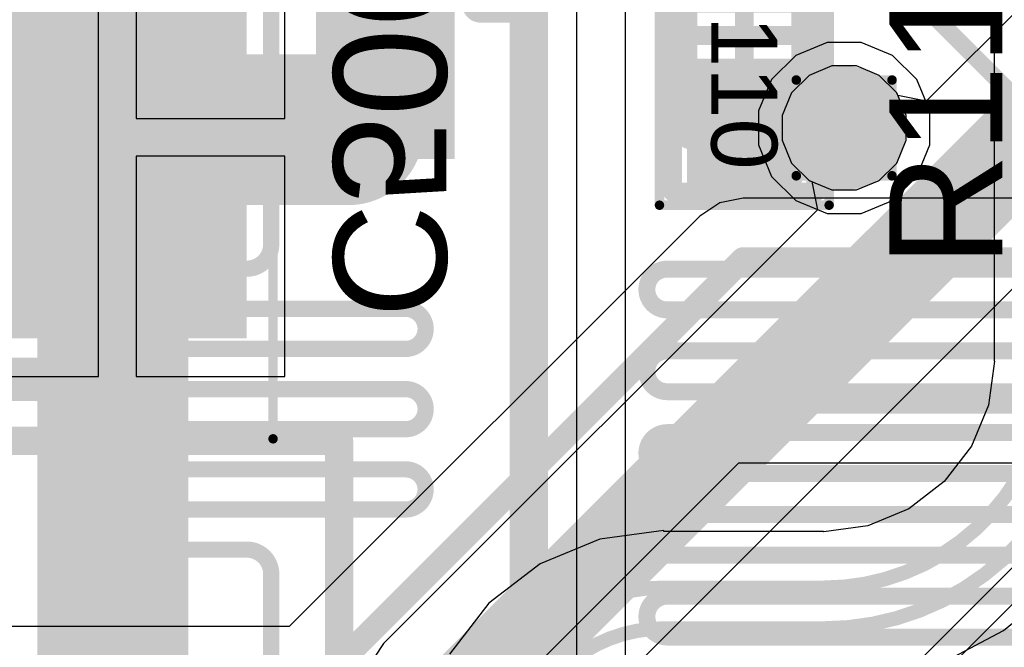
# Model space of a CAD drawing. Header units: inches. Extents: x -6 to 11.2, y -2.2 to 8.3.
# Tile 149 of 256: x 2.577 to 2.783, y 1.069 to 1.2. Entities that reach past the tile are written whole.
import ezdxf

# ---------------------------------------------------------------- set-up
doc = ezdxf.new("R2010")
doc.units = ezdxf.units.IN
doc.header["$MEASUREMENT"] = 0
for name, color, linetype in [('Board Layer Stack Bottom Overlay', 54, 'Continuous'), ('Board Layer Stack Bottom Solder', 6, 'Continuous'), ('Bottom Comp Body -Top13)-Comp Body -Bot14)', 56, 'Continuous'), ('Bottom Courtyard -Top15)-Courtyard -Bot16)', 56, 'Continuous'), ('Bottom Paste', 16, 'Continuous'), ('Drill Drawing', 1, 'Continuous'), ('Layer  6- Inner', 156, 'Continuous'), ('Layer 1- Top', 1, 'Continuous'), ('Layer 2- GND', 16, 'Continuous'), ('Layer 3- Inner', 16, 'Continuous'), ('Layer 4- Inner', 76, 'Continuous'), ('Layer 5- Inner', 90, 'Continuous'), ('Layer 8- Bottom', 5, 'Continuous'), ('Top Comp Body -Top13)-Comp Body -Bot14)', 56, 'Continuous'), ('Top Comp Outline -Top11)-Comp Outline -Bot12)', 56, 'Continuous'), ('Top Courtyard -Top15)-Courtyard -Bot16)', 56, 'Continuous'), ('Top Overlay', 2, 'Continuous'), ('Top Paste', 8, 'Continuous'), ('Top Solder', 216, 'Continuous'), ('Via Holes', 16, 'Continuous')]:
    doc.layers.add(name, color=color, linetype=linetype)
doc.styles.add('Arial', font='txt', dxfattribs={"height": 0.2})

# ---------------------------------------------------------------- blocks, each defined once
blk = doc.blocks.new('DO1813_B_88')
at = {"layer": 'Board Layer Stack Bottom Overlay'}
for points in [[(-0.18504, 0.15748, 0.00591, 0.00591, 0), (0.18504, 0.15748, 0.00591, 0.00591, 0)], [(0.18504, -0.15748, 0.00591, 0.00591, 0), (0.18504, 0.15748, 0.00591, 0.00591, 0)]]:
    blk.add_lwpolyline(points, format="xyseb", dxfattribs=at)
blk.add_lwpolyline([(0.18356, 0.15748, 0.00295, 0.00295, 1), (0.18652, 0.15748, 0.00295, 0.00295, 1)], format="xyseb", close=True, dxfattribs=at)
blk.add_lwpolyline([(0.18356, 0.15748, 0.00295, 0.00295, 1), (0.18652, 0.15748, 0.00295, 0.00295, 1)], format="xyseb", close=True, dxfattribs=at)
blk = doc.blocks.new('L15006_M_____B_135')
at = {"layer": 'Board Layer Stack Bottom Solder'}
for points in [[(-0.08697, -0.04197), (-0.08697, 0.04197), (-0.03303, 0.04197), (-0.03303, -0.04197)], [(0.03303, -0.04197), (0.03303, 0.04197), (0.08697, 0.04197), (0.08697, -0.04197)]]:
    blk.add_hatch(color=6, dxfattribs=at).paths.add_polyline_path(points)
at = {"layer": 'Bottom Paste'}
for points in [[(-0.085, -0.04), (-0.085, 0.04), (-0.035, 0.04), (-0.035, -0.04)], [(0.035, -0.04), (0.035, 0.04), (0.085, 0.04), (0.085, -0.04)]]:
    blk.add_hatch(color=16, dxfattribs=at).paths.add_polyline_path(points)
at = {"layer": 'Layer 8- Bottom'}
for points in [[(-0.085, -0.04), (-0.085, 0.04), (-0.035, 0.04), (-0.035, -0.04)], [(0.035, -0.04), (0.035, 0.04), (0.085, 0.04), (0.085, -0.04)]]:
    blk.add_hatch(color=7, dxfattribs=at).paths.add_polyline_path(points)
at = {"layer": 'Board Layer Stack Bottom Overlay'}
for points in [[(-0.05, 0.05, 0.008, 0.008, 0), (0.05, 0.05, 0.008, 0.008, 0)], [(-0.05, -0.05, 0.008, 0.008, 0), (0.05, -0.05, 0.008, 0.008, 0)]]:
    blk.add_lwpolyline(points, format="xyseb", dxfattribs=at)
for points in [[(-0.052, 0.05, 0.004, 0.004, 1), (-0.048, 0.05, 0.004, 0.004, 1)], [(0.048, 0.05, 0.004, 0.004, 1), (0.052, 0.05, 0.004, 0.004, 1)], [(-0.052, -0.05, 0.004, 0.004, 1), (-0.048, -0.05, 0.004, 0.004, 1)], [(0.048, -0.05, 0.004, 0.004, 1), (0.052, -0.05, 0.004, 0.004, 1)]]:
    blk.add_lwpolyline(points, format="xyseb", close=True, dxfattribs=at)
at = {"layer": 'Bottom Comp Body -Top13)-Comp Body -Bot14)'}
for points in [[(-0.0689, -0.05315, 0.00394, 0.00394, 0), (-0.0689, 0.05315, 0.00394, 0.00394, 0)], [(-0.0689, 0.05315, 0.00394, 0.00394, 0), (0.0689, 0.05315, 0.00394, 0.00394, 0)], [(0.0689, -0.05315, 0.00394, 0.00394, 0), (0.0689, 0.05315, 0.00394, 0.00394, 0)], [(-0.0689, -0.05315, 0.00394, 0.00394, 0), (0.0689, -0.05315, 0.00394, 0.00394, 0)]]:
    blk.add_lwpolyline(points, format="xyseb", dxfattribs=at)
for points in [[(-0.06988, 0.05315, 0.00197, 0.00197, 1), (-0.06791, 0.05315, 0.00197, 0.00197, 1)], [(-0.06988, 0.05315, 0.00197, 0.00197, 1), (-0.06791, 0.05315, 0.00197, 0.00197, 1)], [(0.06791, 0.05315, 0.00197, 0.00197, 1), (0.06988, 0.05315, 0.00197, 0.00197, 1)], [(0.06791, 0.05315, 0.00197, 0.00197, 1), (0.06988, 0.05315, 0.00197, 0.00197, 1)], [(-0.06988, -0.05315, 0.00197, 0.00197, 1), (-0.06791, -0.05315, 0.00197, 0.00197, 1)], [(-0.06988, -0.05315, 0.00197, 0.00197, 1), (-0.06791, -0.05315, 0.00197, 0.00197, 1)], [(0.06791, -0.05315, 0.00197, 0.00197, 1), (0.06988, -0.05315, 0.00197, 0.00197, 1)], [(0.06791, -0.05315, 0.00197, 0.00197, 1), (0.06988, -0.05315, 0.00197, 0.00197, 1)]]:
    blk.add_lwpolyline(points, format="xyseb", close=True, dxfattribs=at)
at = {"layer": 'Bottom Courtyard -Top15)-Courtyard -Bot16)'}
for points in [[(-0.09252, -0.06299, 0.00197, 0.00197, 0), (-0.09252, 0.06299, 0.00197, 0.00197, 0)], [(-0.09252, 0.06299, 0.00197, 0.00197, 0), (0.09252, 0.06299, 0.00197, 0.00197, 0)], [(0.09252, -0.06299, 0.00197, 0.00197, 0), (0.09252, 0.06299, 0.00197, 0.00197, 0)], [(0, -0.01969, 0.00394, 0.00394, 0), (0, 0.01969, 0.00394, 0.00394, 0)], [(-0.01969, 0, 0.00394, 0.00394, 0), (0.01969, 0, 0.00394, 0.00394, 0)], [(-0.09252, -0.06299, 0.00197, 0.00197, 0), (0.09252, -0.06299, 0.00197, 0.00197, 0)]]:
    blk.add_lwpolyline(points, format="xyseb", dxfattribs=at)
for points in [[(-0.09301, 0.06299, 0.000984, 0.000984, 1), (-0.09203, 0.06299, 0.000984, 0.000984, 1)], [(-0.09301, 0.06299, 0.000984, 0.000984, 1), (-0.09203, 0.06299, 0.000984, 0.000984, 1)], [(0.09203, 0.06299, 0.000984, 0.000984, 1), (0.09301, 0.06299, 0.000984, 0.000984, 1)], [(0.09203, 0.06299, 0.000984, 0.000984, 1), (0.09301, 0.06299, 0.000984, 0.000984, 1)], [(-0.00098, 0.01969, 0.00197, 0.00197, 1), (0.00098, 0.01969, 0.00197, 0.00197, 1)], [(-0.02067, 0, 0.00197, 0.00197, 1), (-0.0187, 0, 0.00197, 0.00197, 1)], [(0.0187, 0, 0.00197, 0.00197, 1), (0.02067, 0, 0.00197, 0.00197, 1)], [(-0.00098, -0.01969, 0.00197, 0.00197, 1), (0.00098, -0.01969, 0.00197, 0.00197, 1)], [(-0.09301, -0.06299, 0.000984, 0.000984, 1), (-0.09203, -0.06299, 0.000984, 0.000984, 1)], [(-0.09301, -0.06299, 0.000984, 0.000984, 1), (-0.09203, -0.06299, 0.000984, 0.000984, 1)], [(0.09203, -0.06299, 0.000984, 0.000984, 1), (0.09301, -0.06299, 0.000984, 0.000984, 1)], [(0.09203, -0.06299, 0.000984, 0.000984, 1), (0.09301, -0.06299, 0.000984, 0.000984, 1)]]:
    blk.add_lwpolyline(points, format="xyseb", close=True, dxfattribs=at)
blk = doc.blocks.new('SOIC_8___M_______156')
at = {"layer": 'Layer 1- Top'}
for points in [[(-0.0875, -0.1545), (-0.0875, -0.0695), (-0.0625, -0.0695), (-0.0625, -0.1545)], [(-0.0375, -0.1545), (-0.0375, -0.0695), (-0.0125, -0.0695), (-0.0125, -0.1545)]]:
    blk.add_hatch(color=7, dxfattribs=at).paths.add_polyline_path(points)
at = {"layer": 'Top Paste'}
for points in [[(-0.0875, -0.1545), (-0.0875, -0.0695), (-0.0625, -0.0695), (-0.0625, -0.1545)], [(-0.0375, -0.1545), (-0.0375, -0.0695), (-0.0125, -0.0695), (-0.0125, -0.1545)]]:
    blk.add_hatch(color=8, dxfattribs=at).paths.add_polyline_path(points)
at = {"layer": 'Top Solder'}
for points in [[(-0.08947, -0.15647), (-0.08947, -0.06753), (-0.06053, -0.06753), (-0.06053, -0.15647)], [(-0.03947, -0.15647), (-0.03947, -0.06753), (-0.01053, -0.06753), (-0.01053, -0.15647)]]:
    blk.add_hatch(color=216, dxfattribs=at).paths.add_polyline_path(points)
at = {"layer": 'Top Overlay'}
for points in [[(-0.105, 0.1, 0.008, 0.008, 0), (-0.105, -0.1, 0.008, 0.008, 0)], [(-0.095, -0.1, 0.008, 0.008, 0), (-0.105, -0.1, 0.008, 0.008, 0)]]:
    blk.add_lwpolyline(points, format="xyseb", dxfattribs=at)
for points in [[(-0.107, -0.1, 0.004, 0.004, 1), (-0.103, -0.1, 0.004, 0.004, 1)], [(-0.107, -0.1, 0.004, 0.004, 1), (-0.103, -0.1, 0.004, 0.004, 1)], [(-0.097, -0.1, 0.004, 0.004, 1), (-0.093, -0.1, 0.004, 0.004, 1)]]:
    blk.add_lwpolyline(points, format="xyseb", close=True, dxfattribs=at)
blk = doc.blocks.new('L15002_035_239')
at = {"layer": 'Layer 1- Top'}
for points in [[(-0.03179, 0.01), (-0.00679, 0.01), (-0.00679, -0.01), (-0.03179, -0.01)], [(0.00679, 0.01), (0.03179, 0.01), (0.03179, -0.01), (0.00679, -0.01)]]:
    blk.add_hatch(color=7, dxfattribs=at).paths.add_polyline_path(points)
at = {"layer": 'Top Paste'}
for points in [[(-0.03179, 0.01), (-0.00679, 0.01), (-0.00679, -0.01), (-0.03179, -0.01)], [(0.00679, 0.01), (0.03179, 0.01), (0.03179, -0.01), (0.00679, -0.01)]]:
    blk.add_hatch(color=8, dxfattribs=at).paths.add_polyline_path(points)
at = {"layer": 'Top Solder'}
for points in [[(-0.03376, 0.01197), (-0.00482, 0.01197), (-0.00482, -0.01197), (-0.03376, -0.01197)], [(0.00482, 0.01197), (0.03376, 0.01197), (0.03376, -0.01197), (0.00482, -0.01197)]]:
    blk.add_hatch(color=216, dxfattribs=at).paths.add_polyline_path(points)
at = {"layer": 'Top Comp Body -Top13)-Comp Body -Bot14)'}
for points in [[(0.02165, 0.01181, 0.00394, 0.00394, 0), (-0.02165, 0.01181, 0.00394, 0.00394, 0)], [(-0.02165, -0.01181, 0.00394, 0.00394, 0), (-0.02165, 0.01181, 0.00394, 0.00394, 0)], [(0.02165, -0.01181, 0.00394, 0.00394, 0), (0.02165, 0.01181, 0.00394, 0.00394, 0)], [(0.02165, -0.01181, 0.00394, 0.00394, 0), (-0.02165, -0.01181, 0.00394, 0.00394, 0)]]:
    blk.add_lwpolyline(points, format="xyseb", dxfattribs=at)
for points in [[(-0.02264, 0.01181, 0.00197, 0.00197, 1), (-0.02067, 0.01181, 0.00197, 0.00197, 1)], [(-0.02264, 0.01181, 0.00197, 0.00197, 1), (-0.02067, 0.01181, 0.00197, 0.00197, 1)], [(0.02067, 0.01181, 0.00197, 0.00197, 1), (0.02264, 0.01181, 0.00197, 0.00197, 1)], [(0.02067, 0.01181, 0.00197, 0.00197, 1), (0.02264, 0.01181, 0.00197, 0.00197, 1)], [(-0.02264, -0.01181, 0.00197, 0.00197, 1), (-0.02067, -0.01181, 0.00197, 0.00197, 1)], [(-0.02264, -0.01181, 0.00197, 0.00197, 1), (-0.02067, -0.01181, 0.00197, 0.00197, 1)], [(0.02067, -0.01181, 0.00197, 0.00197, 1), (0.02264, -0.01181, 0.00197, 0.00197, 1)], [(0.02067, -0.01181, 0.00197, 0.00197, 1), (0.02264, -0.01181, 0.00197, 0.00197, 1)]]:
    blk.add_lwpolyline(points, format="xyseb", close=True, dxfattribs=at)
at = {"layer": 'Top Comp Outline -Top11)-Comp Outline -Bot12)'}
for points in [[(-0.03268, -0.01496, 0.00394, 0.00394, 0), (-0.03268, 0.01496, 0.00394, 0.00394, 0)], [(0.03268, 0.01496, 0.00394, 0.00394, 0), (-0.03268, 0.01496, 0.00394, 0.00394, 0)], [(0.03268, -0.01496, 0.00394, 0.00394, 0), (0.03268, 0.01496, 0.00394, 0.00394, 0)], [(0.03268, -0.01496, 0.00394, 0.00394, 0), (-0.03268, -0.01496, 0.00394, 0.00394, 0)]]:
    blk.add_lwpolyline(points, format="xyseb", dxfattribs=at)
for points in [[(-0.03366, 0.01496, 0.00197, 0.00197, 1), (-0.03169, 0.01496, 0.00197, 0.00197, 1)], [(-0.03366, 0.01496, 0.00197, 0.00197, 1), (-0.03169, 0.01496, 0.00197, 0.00197, 1)], [(0.03169, 0.01496, 0.00197, 0.00197, 1), (0.03366, 0.01496, 0.00197, 0.00197, 1)], [(0.03169, 0.01496, 0.00197, 0.00197, 1), (0.03366, 0.01496, 0.00197, 0.00197, 1)], [(-0.03366, -0.01496, 0.00197, 0.00197, 1), (-0.03169, -0.01496, 0.00197, 0.00197, 1)], [(-0.03366, -0.01496, 0.00197, 0.00197, 1), (-0.03169, -0.01496, 0.00197, 0.00197, 1)], [(0.03169, -0.01496, 0.00197, 0.00197, 1), (0.03366, -0.01496, 0.00197, 0.00197, 1)], [(0.03169, -0.01496, 0.00197, 0.00197, 1), (0.03366, -0.01496, 0.00197, 0.00197, 1)]]:
    blk.add_lwpolyline(points, format="xyseb", close=True, dxfattribs=at)
at = {"layer": 'Top Courtyard -Top15)-Courtyard -Bot16)'}
for points in [[(-0.03543, -0.01772, 0.00197, 0.00197, 0), (-0.03543, 0.01772, 0.00197, 0.00197, 0)], [(0.03543, 0.01772, 0.00197, 0.00197, 0), (-0.03543, 0.01772, 0.00197, 0.00197, 0)], [(0.03543, -0.01772, 0.00197, 0.00197, 0), (0.03543, 0.01772, 0.00197, 0.00197, 0)], [(0, -0.01181, 0.00394, 0.00394, 0), (0, 0.01181, 0.00394, 0.00394, 0)], [(0.01181, 0, 0.00394, 0.00394, 0), (-0.01181, 0, 0.00394, 0.00394, 0)], [(0.03543, -0.01772, 0.00197, 0.00197, 0), (-0.03543, -0.01772, 0.00197, 0.00197, 0)]]:
    blk.add_lwpolyline(points, format="xyseb", dxfattribs=at)
for points in [[(-0.03593, 0.01772, 0.000984, 0.000984, 1), (-0.03494, 0.01772, 0.000984, 0.000984, 1)], [(-0.03593, 0.01772, 0.000984, 0.000984, 1), (-0.03494, 0.01772, 0.000984, 0.000984, 1)], [(0.03494, 0.01772, 0.000984, 0.000984, 1), (0.03593, 0.01772, 0.000984, 0.000984, 1)], [(0.03494, 0.01772, 0.000984, 0.000984, 1), (0.03593, 0.01772, 0.000984, 0.000984, 1)], [(-0.00098, 0.01181, 0.00197, 0.00197, 1), (0.00098, 0.01181, 0.00197, 0.00197, 1)], [(-0.0128, 0, 0.00197, 0.00197, 1), (-0.01083, 0, 0.00197, 0.00197, 1)], [(0.01083, 0, 0.00197, 0.00197, 1), (0.0128, 0, 0.00197, 0.00197, 1)], [(-0.00098, -0.01181, 0.00197, 0.00197, 1), (0.00098, -0.01181, 0.00197, 0.00197, 1)], [(-0.03593, -0.01772, 0.000984, 0.000984, 1), (-0.03494, -0.01772, 0.000984, 0.000984, 1)], [(-0.03593, -0.01772, 0.000984, 0.000984, 1), (-0.03494, -0.01772, 0.000984, 0.000984, 1)], [(0.03494, -0.01772, 0.000984, 0.000984, 1), (0.03593, -0.01772, 0.000984, 0.000984, 1)], [(0.03494, -0.01772, 0.000984, 0.000984, 1), (0.03593, -0.01772, 0.000984, 0.000984, 1)]]:
    blk.add_lwpolyline(points, format="xyseb", close=True, dxfattribs=at)
at = {"layer": 'Top Overlay'}
for points in [[(0.01988, 0.01614, 0.00394, 0.00394, 0), (-0.0187, 0.01614, 0.00394, 0.00394, 0)], [(0.01988, -0.01614, 0.00394, 0.00394, 0), (-0.0187, -0.01614, 0.00394, 0.00394, 0)]]:
    blk.add_lwpolyline(points, format="xyseb", dxfattribs=at)
for points in [[(-0.01969, 0.01614, 0.00197, 0.00197, 1), (-0.01772, 0.01614, 0.00197, 0.00197, 1)], [(0.0189, 0.01614, 0.00197, 0.00197, 1), (0.02087, 0.01614, 0.00197, 0.00197, 1)], [(-0.01969, -0.01614, 0.00197, 0.00197, 1), (-0.01772, -0.01614, 0.00197, 0.00197, 1)], [(0.0189, -0.01614, 0.00197, 0.00197, 1), (0.02087, -0.01614, 0.00197, 0.00197, 1)]]:
    blk.add_lwpolyline(points, format="xyseb", close=True, dxfattribs=at)
at = {"layer": 'Top Comp Outline -Top11)-Comp Outline -Bot12)', "style": 'Arial'}
blk.add_text('R1110', height=0.01378, dxfattribs=at).set_placement((-0.0287, -0.00689))

msp = doc.modelspace()

# ---------------------------------------------------------------- hatches: boundary and pattern name
at = {"layer": 'Layer  6- Inner'}
h = msp.add_hatch(color=7, dxfattribs=at)
edge = h.paths.add_edge_path()
edge.add_arc((2.74921, 1.17756), 0.00787, 0, 360)
at = {"layer": 'Layer 1- Top'}
h = msp.add_hatch(color=7, dxfattribs=at)
edge = h.paths.add_edge_path()
edge.add_arc((2.74921, 1.17756), 0.00787, 0, 360)
at = {"layer": 'Layer 2- GND'}
h = msp.add_hatch(color=7, dxfattribs=at)
edge = h.paths.add_edge_path()
edge.add_arc((2.74921, 1.17756), 0.01295, 0, 360)
at = {"layer": 'Layer 8- Bottom'}
h = msp.add_hatch(color=7, dxfattribs=at)
edge = h.paths.add_edge_path()
edge.add_arc((2.74921, 1.17756), 0.00787, 0, 360)
at = {"layer": 'Via Holes'}
h = msp.add_hatch(color=7, dxfattribs=at)
edge = h.paths.add_edge_path()
edge.add_arc((2.74921, 1.17756), 0.00295, 0, 360)

# ---------------------------------------------------------------- linework, layer by layer
at = {"layer": 'Drill Drawing'}
for points in [[(2.73921, 1.18756, 0.002, 0.002, 0), (2.75921, 1.18756, 0.002, 0.002, 0)], [(2.73921, 1.16756, 0.002, 0.002, 0), (2.73921, 1.18756, 0.002, 0.002, 0)], [(2.75921, 1.16756, 0.002, 0.002, 0), (2.75921, 1.18756, 0.002, 0.002, 0)], [(2.73921, 1.16756, 0.002, 0.002, 0), (2.75921, 1.16756, 0.002, 0.002, 0)]]:
    msp.add_lwpolyline(points, format="xyseb", dxfattribs=at)
for points in [[(2.73871, 1.18756, 0.001, 0.001, 1), (2.73971, 1.18756, 0.001, 0.001, 1)], [(2.73871, 1.18756, 0.001, 0.001, 1), (2.73971, 1.18756, 0.001, 0.001, 1)], [(2.75871, 1.18756, 0.001, 0.001, 1), (2.75971, 1.18756, 0.001, 0.001, 1)], [(2.75871, 1.18756, 0.001, 0.001, 1), (2.75971, 1.18756, 0.001, 0.001, 1)], [(2.73871, 1.16756, 0.001, 0.001, 1), (2.73971, 1.16756, 0.001, 0.001, 1)], [(2.73871, 1.16756, 0.001, 0.001, 1), (2.73971, 1.16756, 0.001, 0.001, 1)], [(2.75871, 1.16756, 0.001, 0.001, 1), (2.75971, 1.16756, 0.001, 0.001, 1)], [(2.75871, 1.16756, 0.001, 0.001, 1), (2.75971, 1.16756, 0.001, 0.001, 1)]]:
    msp.add_lwpolyline(points, format="xyseb", close=True, dxfattribs=at)
at = {"layer": 'Layer  6- Inner'}
for p, q in [((2.72809, 1.16288), (2.72321, 1.16191)), ((2.82058, 1.16288), (2.72809, 1.16288)), ((2.72321, 1.16191), (2.71908, 1.15915)), ((2.71908, 1.15915), (2.6333, 1.07337)), ((2.65389, 1.0343), (2.72719, 1.10759)), ((2.72719, 1.10759), (2.83647, 1.10759)), ((2.6333, 1.07337), (2.38543, 1.07337))]:
    msp.add_line(p, q, dxfattribs=at)
for points in [[(2.63858, 1.06063, 0.005, 0.005, 0), (2.72809, 1.15014, 0.005, 0.005, 0)], [(2.72809, 1.15014, 0.005, 0.005, 0), (2.94541, 1.15014, 0.005, 0.005, 0)], [(2.64488, 1.04331, 0.005, 0.005, 0), (2.72191, 1.12033, 0.005, 0.005, 0)], [(2.72191, 1.12033, 0.005, 0.005, 0), (2.84488, 1.12033, 0.005, 0.005, 0)]]:
    msp.add_lwpolyline(points, format="xyseb", dxfattribs=at)
for points in [[(2.72684, 1.15014, 0.0025, 0.0025, 1), (2.72934, 1.15014, 0.0025, 0.0025, 1)], [(2.72684, 1.15014, 0.0025, 0.0025, 1), (2.72934, 1.15014, 0.0025, 0.0025, 1)], [(2.72066, 1.12033, 0.0025, 0.0025, 1), (2.72316, 1.12033, 0.0025, 0.0025, 1)], [(2.72066, 1.12033, 0.0025, 0.0025, 1), (2.72316, 1.12033, 0.0025, 0.0025, 1)]]:
    msp.add_lwpolyline(points, format="xyseb", close=True, dxfattribs=at)
at = {"layer": 'Layer 1- Top'}
for points in [[(2.62953, 1.16157, 0.00339, 0.00339, 0), (2.62953, 1.47835, 0.00339, 0.00339, 0)], [(2.74921, 1.21969, 0.00354, 0.00354, 0), (2.78976, 1.17913, 0.00354, 0.00354, 0)], [(2.72854, 1.17697, 0.00787, 0.00787, 0), (2.72913, 1.17756, 0.00787, 0.00787, 0)], [(2.72913, 1.17756, 0.00787, 0.00787, 0), (2.74921, 1.17756, 0.00787, 0.00787, 0)], [(2.62953, 1.15323, 0.00339, 0.00339, 0), (2.62953, 1.16157, 0.00339, 0.00339, 0)], [(2.62953, 1.15323, 0.00339, 0.00339, -0.414214), (2.62445, 1.14815, 0.00339, 0.00339, 0)], [(2.60031, 1.13976, 0.00339, 0.00339, -1), (2.60031, 1.14815, 0.00339, 0.00339, 0)], [(2.60031, 1.14815, 0.00339, 0.00339, 0), (2.62445, 1.14815, 0.00339, 0.00339, 0)], [(2.708, 1.1438, 0.00354, 0.00354, -0.414214), (2.71227, 1.14807, 0.00354, 0.00354, 0)], [(2.71227, 1.14807, 0.00354, 0.00354, 0), (2.78445, 1.14807, 0.00354, 0.00354, 0)], [(2.708, 1.1438, 0.00354, 0.00354, 0), (2.708, 1.1438, 0.00354, 0.00354, 0)], [(2.71227, 1.13953, 0.00354, 0.00354, -0.414214), (2.708, 1.1438, 0.00354, 0.00354, 0)], [(2.60031, 1.13976, 0.00339, 0.00339, 0), (2.6576, 1.13976, 0.00339, 0.00339, 0)], [(2.6576, 1.13976, 0.00339, 0.00339, -1), (2.6576, 1.13138, 0.00339, 0.00339, 0)], [(2.71227, 1.13953, 0.00354, 0.00354, 0), (2.78723, 1.13953, 0.00354, 0.00354, 0)], [(2.60031, 1.12299, 0.00339, 0.00339, -1), (2.60031, 1.13138, 0.00339, 0.00339, 0)], [(2.60031, 1.13138, 0.00339, 0.00339, 0), (2.6576, 1.13138, 0.00339, 0.00339, 0)], [(2.708, 1.12671, 0.00354, 0.00354, -0.414214), (2.71227, 1.13098, 0.00354, 0.00354, 0)], [(2.71227, 1.13098, 0.00354, 0.00354, 0), (2.78723, 1.13098, 0.00354, 0.00354, 0)], [(2.708, 1.12671, 0.00354, 0.00354, 0), (2.708, 1.12671, 0.00354, 0.00354, 0)], [(2.71227, 1.12244, 0.00354, 0.00354, -0.414214), (2.708, 1.12671, 0.00354, 0.00354, 0)], [(2.60031, 1.12299, 0.00339, 0.00339, 0), (2.6576, 1.12299, 0.00339, 0.00339, 0)], [(2.6576, 1.12299, 0.00339, 0.00339, -1), (2.6576, 1.11461, 0.00339, 0.00339, 0)], [(2.71227, 1.12244, 0.00354, 0.00354, 0), (2.78723, 1.12244, 0.00354, 0.00354, 0)], [(2.60031, 1.10622, 0.00339, 0.00339, -1), (2.60031, 1.11461, 0.00339, 0.00339, 0)], [(2.60031, 1.11461, 0.00339, 0.00339, 0), (2.6576, 1.11461, 0.00339, 0.00339, 0)], [(2.708, 1.10962, 0.00354, 0.00354, -0.414214), (2.71227, 1.1139, 0.00354, 0.00354, 0)], [(2.71227, 1.1139, 0.00354, 0.00354, 0), (2.78723, 1.1139, 0.00354, 0.00354, 0)], [(2.708, 1.10962, 0.00354, 0.00354, 0), (2.708, 1.10962, 0.00354, 0.00354, 0)], [(2.71227, 1.10535, 0.00354, 0.00354, -0.414214), (2.708, 1.10962, 0.00354, 0.00354, 0)], [(2.60031, 1.10622, 0.00339, 0.00339, 0), (2.6576, 1.10622, 0.00339, 0.00339, 0)], [(2.6576, 1.10622, 0.00339, 0.00339, -1), (2.6576, 1.09784, 0.00339, 0.00339, 0)], [(2.71227, 1.10535, 0.00354, 0.00354, 0), (2.78723, 1.10535, 0.00354, 0.00354, 0)], [(2.60031, 1.08945, 0.00339, 0.00339, -1), (2.60031, 1.09784, 0.00339, 0.00339, 0)], [(2.60031, 1.09784, 0.00339, 0.00339, 0), (2.6576, 1.09784, 0.00339, 0.00339, 0)], [(2.708, 1.09254, 0.00354, 0.00354, -0.414214), (2.71227, 1.09681, 0.00354, 0.00354, 0)], [(2.71227, 1.09681, 0.00354, 0.00354, 0), (2.78723, 1.09681, 0.00354, 0.00354, 0)], [(2.708, 1.09254, 0.00354, 0.00354, 0), (2.708, 1.09254, 0.00354, 0.00354, 0)], [(2.71227, 1.08827, 0.00354, 0.00354, -0.414214), (2.708, 1.09254, 0.00354, 0.00354, 0)], [(2.60031, 1.08945, 0.00339, 0.00339, 0), (2.62445, 1.08945, 0.00339, 0.00339, 0)], [(2.62445, 1.08945, 0.00339, 0.00339, -0.414214), (2.62953, 1.08437, 0.00339, 0.00339, 0)], [(2.71227, 1.08827, 0.00354, 0.00354, 0), (2.78723, 1.08827, 0.00354, 0.00354, 0)], [(2.62953, 1.08268, 0.00339, 0.00339, 0), (2.62953, 1.08437, 0.00339, 0.00339, 0)], [(2.62953, 1.06693, 0.00339, 0.00339, 0), (2.62953, 1.08268, 0.00339, 0.00339, 0)], [(2.708, 1.07545, 0.00354, 0.00354, -0.414214), (2.71227, 1.07972, 0.00354, 0.00354, 0)], [(2.71227, 1.07972, 0.00354, 0.00354, 0), (2.78723, 1.07972, 0.00354, 0.00354, 0)], [(2.708, 1.07545, 0.00354, 0.00354, 0), (2.708, 1.07545, 0.00354, 0.00354, 0)], [(2.71227, 1.07118, 0.00354, 0.00354, -0.414214), (2.708, 1.07545, 0.00354, 0.00354, 0)], [(2.71227, 1.07118, 0.00354, 0.00354, 0), (2.78723, 1.07118, 0.00354, 0.00354, 0)]]:
    msp.add_lwpolyline(points, format="xyseb", dxfattribs=at)
for points in [[(2.72657, 1.17697, 0.00394, 0.00394, 1), (2.73051, 1.17697, 0.00394, 0.00394, 1)], [(2.72717, 1.17756, 0.00394, 0.00394, 1), (2.7311, 1.17756, 0.00394, 0.00394, 1)], [(2.72717, 1.17756, 0.00394, 0.00394, 1), (2.7311, 1.17756, 0.00394, 0.00394, 1)], [(2.74724, 1.17756, 0.00394, 0.00394, 1), (2.75118, 1.17756, 0.00394, 0.00394, 1)], [(2.62868, 1.16157, 0.00169, 0.00169, 1), (2.63037, 1.16157, 0.00169, 0.00169, 1)], [(2.62868, 1.16157, 0.00169, 0.00169, 1), (2.63037, 1.16157, 0.00169, 0.00169, 1)], [(2.62868, 1.15323, 0.00169, 0.00169, 1), (2.63037, 1.15323, 0.00169, 0.00169, 1)], [(2.62868, 1.15323, 0.00169, 0.00169, 1), (2.63037, 1.15323, 0.00169, 0.00169, 1)], [(2.59946, 1.14815, 0.00169, 0.00169, 1), (2.60115, 1.14815, 0.00169, 0.00169, 1)], [(2.59946, 1.14815, 0.00169, 0.00169, 1), (2.60115, 1.14815, 0.00169, 0.00169, 1)], [(2.6236, 1.14815, 0.00169, 0.00169, 1), (2.6253, 1.14815, 0.00169, 0.00169, 1)], [(2.6236, 1.14815, 0.00169, 0.00169, 1), (2.6253, 1.14815, 0.00169, 0.00169, 1)], [(2.71138, 1.14807, 0.00177, 0.00177, 1), (2.71315, 1.14807, 0.00177, 0.00177, 1)], [(2.71138, 1.14807, 0.00177, 0.00177, 1), (2.71315, 1.14807, 0.00177, 0.00177, 1)], [(2.70711, 1.1438, 0.00177, 0.00177, 1), (2.70888, 1.1438, 0.00177, 0.00177, 1)], [(2.70711, 1.1438, 0.00177, 0.00177, 1), (2.70888, 1.1438, 0.00177, 0.00177, 1)], [(2.70711, 1.1438, 0.00177, 0.00177, 1), (2.70888, 1.1438, 0.00177, 0.00177, 1)], [(2.70711, 1.1438, 0.00177, 0.00177, 1), (2.70888, 1.1438, 0.00177, 0.00177, 1)], [(2.59946, 1.13976, 0.00169, 0.00169, 1), (2.60115, 1.13976, 0.00169, 0.00169, 1)], [(2.59946, 1.13976, 0.00169, 0.00169, 1), (2.60115, 1.13976, 0.00169, 0.00169, 1)], [(2.65675, 1.13976, 0.00169, 0.00169, 1), (2.65844, 1.13976, 0.00169, 0.00169, 1)], [(2.65675, 1.13976, 0.00169, 0.00169, 1), (2.65844, 1.13976, 0.00169, 0.00169, 1)], [(2.71138, 1.13953, 0.00177, 0.00177, 1), (2.71315, 1.13953, 0.00177, 0.00177, 1)], [(2.71138, 1.13953, 0.00177, 0.00177, 1), (2.71315, 1.13953, 0.00177, 0.00177, 1)], [(2.59946, 1.13138, 0.00169, 0.00169, 1), (2.60115, 1.13138, 0.00169, 0.00169, 1)], [(2.59946, 1.13138, 0.00169, 0.00169, 1), (2.60115, 1.13138, 0.00169, 0.00169, 1)], [(2.65675, 1.13138, 0.00169, 0.00169, 1), (2.65844, 1.13138, 0.00169, 0.00169, 1)], [(2.65675, 1.13138, 0.00169, 0.00169, 1), (2.65844, 1.13138, 0.00169, 0.00169, 1)], [(2.71138, 1.13098, 0.00177, 0.00177, 1), (2.71315, 1.13098, 0.00177, 0.00177, 1)], [(2.71138, 1.13098, 0.00177, 0.00177, 1), (2.71315, 1.13098, 0.00177, 0.00177, 1)], [(2.70711, 1.12671, 0.00177, 0.00177, 1), (2.70888, 1.12671, 0.00177, 0.00177, 1)], [(2.70711, 1.12671, 0.00177, 0.00177, 1), (2.70888, 1.12671, 0.00177, 0.00177, 1)], [(2.70711, 1.12671, 0.00177, 0.00177, 1), (2.70888, 1.12671, 0.00177, 0.00177, 1)], [(2.70711, 1.12671, 0.00177, 0.00177, 1), (2.70888, 1.12671, 0.00177, 0.00177, 1)], [(2.59946, 1.12299, 0.00169, 0.00169, 1), (2.60115, 1.12299, 0.00169, 0.00169, 1)], [(2.59946, 1.12299, 0.00169, 0.00169, 1), (2.60115, 1.12299, 0.00169, 0.00169, 1)], [(2.65675, 1.12299, 0.00169, 0.00169, 1), (2.65844, 1.12299, 0.00169, 0.00169, 1)], [(2.65675, 1.12299, 0.00169, 0.00169, 1), (2.65844, 1.12299, 0.00169, 0.00169, 1)], [(2.71138, 1.12244, 0.00177, 0.00177, 1), (2.71315, 1.12244, 0.00177, 0.00177, 1)], [(2.71138, 1.12244, 0.00177, 0.00177, 1), (2.71315, 1.12244, 0.00177, 0.00177, 1)], [(2.59946, 1.11461, 0.00169, 0.00169, 1), (2.60115, 1.11461, 0.00169, 0.00169, 1)], [(2.59946, 1.11461, 0.00169, 0.00169, 1), (2.60115, 1.11461, 0.00169, 0.00169, 1)], [(2.65675, 1.11461, 0.00169, 0.00169, 1), (2.65844, 1.11461, 0.00169, 0.00169, 1)], [(2.65675, 1.11461, 0.00169, 0.00169, 1), (2.65844, 1.11461, 0.00169, 0.00169, 1)], [(2.71138, 1.1139, 0.00177, 0.00177, 1), (2.71315, 1.1139, 0.00177, 0.00177, 1)], [(2.71138, 1.1139, 0.00177, 0.00177, 1), (2.71315, 1.1139, 0.00177, 0.00177, 1)], [(2.70711, 1.10962, 0.00177, 0.00177, 1), (2.70888, 1.10962, 0.00177, 0.00177, 1)], [(2.70711, 1.10962, 0.00177, 0.00177, 1), (2.70888, 1.10962, 0.00177, 0.00177, 1)], [(2.70711, 1.10962, 0.00177, 0.00177, 1), (2.70888, 1.10962, 0.00177, 0.00177, 1)], [(2.70711, 1.10962, 0.00177, 0.00177, 1), (2.70888, 1.10962, 0.00177, 0.00177, 1)], [(2.59946, 1.10622, 0.00169, 0.00169, 1), (2.60115, 1.10622, 0.00169, 0.00169, 1)], [(2.59946, 1.10622, 0.00169, 0.00169, 1), (2.60115, 1.10622, 0.00169, 0.00169, 1)], [(2.65675, 1.10622, 0.00169, 0.00169, 1), (2.65844, 1.10622, 0.00169, 0.00169, 1)], [(2.65675, 1.10622, 0.00169, 0.00169, 1), (2.65844, 1.10622, 0.00169, 0.00169, 1)], [(2.71138, 1.10535, 0.00177, 0.00177, 1), (2.71315, 1.10535, 0.00177, 0.00177, 1)], [(2.71138, 1.10535, 0.00177, 0.00177, 1), (2.71315, 1.10535, 0.00177, 0.00177, 1)], [(2.59946, 1.09784, 0.00169, 0.00169, 1), (2.60115, 1.09784, 0.00169, 0.00169, 1)], [(2.59946, 1.09784, 0.00169, 0.00169, 1), (2.60115, 1.09784, 0.00169, 0.00169, 1)], [(2.65675, 1.09784, 0.00169, 0.00169, 1), (2.65844, 1.09784, 0.00169, 0.00169, 1)], [(2.65675, 1.09784, 0.00169, 0.00169, 1), (2.65844, 1.09784, 0.00169, 0.00169, 1)], [(2.71138, 1.09681, 0.00177, 0.00177, 1), (2.71315, 1.09681, 0.00177, 0.00177, 1)], [(2.71138, 1.09681, 0.00177, 0.00177, 1), (2.71315, 1.09681, 0.00177, 0.00177, 1)], [(2.70711, 1.09254, 0.00177, 0.00177, 1), (2.70888, 1.09254, 0.00177, 0.00177, 1)], [(2.70711, 1.09254, 0.00177, 0.00177, 1), (2.70888, 1.09254, 0.00177, 0.00177, 1)], [(2.70711, 1.09254, 0.00177, 0.00177, 1), (2.70888, 1.09254, 0.00177, 0.00177, 1)], [(2.70711, 1.09254, 0.00177, 0.00177, 1), (2.70888, 1.09254, 0.00177, 0.00177, 1)], [(2.59946, 1.08945, 0.00169, 0.00169, 1), (2.60115, 1.08945, 0.00169, 0.00169, 1)], [(2.59946, 1.08945, 0.00169, 0.00169, 1), (2.60115, 1.08945, 0.00169, 0.00169, 1)], [(2.6236, 1.08945, 0.00169, 0.00169, 1), (2.6253, 1.08945, 0.00169, 0.00169, 1)], [(2.6236, 1.08945, 0.00169, 0.00169, 1), (2.6253, 1.08945, 0.00169, 0.00169, 1)], [(2.71138, 1.08827, 0.00177, 0.00177, 1), (2.71315, 1.08827, 0.00177, 0.00177, 1)], [(2.71138, 1.08827, 0.00177, 0.00177, 1), (2.71315, 1.08827, 0.00177, 0.00177, 1)], [(2.62868, 1.08437, 0.00169, 0.00169, 1), (2.63037, 1.08437, 0.00169, 0.00169, 1)], [(2.62868, 1.08437, 0.00169, 0.00169, 1), (2.63037, 1.08437, 0.00169, 0.00169, 1)], [(2.62868, 1.08268, 0.00169, 0.00169, 1), (2.63037, 1.08268, 0.00169, 0.00169, 1)], [(2.62868, 1.08268, 0.00169, 0.00169, 1), (2.63037, 1.08268, 0.00169, 0.00169, 1)], [(2.71138, 1.07972, 0.00177, 0.00177, 1), (2.71315, 1.07972, 0.00177, 0.00177, 1)], [(2.71138, 1.07972, 0.00177, 0.00177, 1), (2.71315, 1.07972, 0.00177, 0.00177, 1)], [(2.70711, 1.07545, 0.00177, 0.00177, 1), (2.70888, 1.07545, 0.00177, 0.00177, 1)], [(2.70711, 1.07545, 0.00177, 0.00177, 1), (2.70888, 1.07545, 0.00177, 0.00177, 1)], [(2.70711, 1.07545, 0.00177, 0.00177, 1), (2.70888, 1.07545, 0.00177, 0.00177, 1)], [(2.70711, 1.07545, 0.00177, 0.00177, 1), (2.70888, 1.07545, 0.00177, 0.00177, 1)], [(2.71138, 1.07118, 0.00177, 0.00177, 1), (2.71315, 1.07118, 0.00177, 0.00177, 1)], [(2.71138, 1.07118, 0.00177, 0.00177, 1), (2.71315, 1.07118, 0.00177, 0.00177, 1)]]:
    msp.add_lwpolyline(points, format="xyseb", close=True, dxfattribs=at)
at = {"layer": 'Layer 3- Inner'}
for p, q in [((2.78056, 1.20248), (2.78056, 1.1289)), ((2.74664, 1.19051), (2.74188, 1.18854)), ((2.75179, 1.19051), (2.74664, 1.19051)), ((2.75655, 1.18854), (2.75179, 1.19051)), ((2.74188, 1.18854), (2.73823, 1.1849)), ((2.76019, 1.1849), (2.75655, 1.18854)), ((2.73823, 1.1849), (2.73626, 1.18014)), ((2.76217, 1.18014), (2.76019, 1.1849)), ((2.73626, 1.18014), (2.73626, 1.17498)), ((2.76217, 1.17498), (2.76217, 1.18014)), ((2.73626, 1.17498), (2.73823, 1.17022)), ((2.76019, 1.17022), (2.76217, 1.17498)), ((2.73823, 1.17022), (2.74188, 1.16658)), ((2.75655, 1.16658), (2.76019, 1.17022)), ((2.74188, 1.16658), (2.74664, 1.16461)), ((2.75179, 1.16461), (2.75655, 1.16658)), ((2.74664, 1.16461), (2.75179, 1.16461)), ((2.78058, 1.1288), (2.77938, 1.11966)), ((2.78056, 1.1289), (2.78058, 1.1288)), ((2.77938, 1.11966), (2.77581, 1.11104)), ((2.77581, 1.11104), (2.77013, 1.10365)), ((2.77013, 1.10365), (2.76274, 1.09797)), ((2.76274, 1.09797), (2.75412, 1.0944)), ((2.75412, 1.0944), (2.74497, 1.0932)), ((2.71157, 1.09343), (2.69819, 1.09167)), ((2.71157, 1.09322), (2.71157, 1.09343)), ((2.74488, 1.09322), (2.71157, 1.09322)), ((2.74497, 1.0932), (2.74488, 1.09322)), ((2.69819, 1.09167), (2.68572, 1.08651)), ((2.68572, 1.08651), (2.67502, 1.07829)), ((2.78251, 1.07258), (2.79277, 1.08101)), ((2.67502, 1.07829), (2.6668, 1.06758)), ((2.7708, 1.06633), (2.78251, 1.07258))]:
    msp.add_line(p, q, dxfattribs=at)
for points in [[(2.80079, 1.1289, 0.00299, 0.00299, -0.414214), (2.74488, 1.07299, 0.00299, 0.00299, 0)], [(2.79228, 1.1289, 0.00299, 0.00299, -0.414214), (2.74488, 1.0815, 0.00299, 0.00299, 0)], [(2.67181, 1.04173, 0.00299, 0.00299, -0.414214), (2.71157, 1.0815, 0.00299, 0.00299, 0)], [(2.71157, 1.0815, 0.00299, 0.00299, 0), (2.74488, 1.0815, 0.00299, 0.00299, 0)], [(2.68031, 1.04173, 0.00299, 0.00299, -0.414214), (2.71157, 1.07299, 0.00299, 0.00299, 0)], [(2.71157, 1.07299, 0.00299, 0.00299, 0), (2.74488, 1.07299, 0.00299, 0.00299, 0)]]:
    msp.add_lwpolyline(points, format="xyseb", dxfattribs=at)
for points in [[(2.71083, 1.0815, 0.0015, 0.0015, 1), (2.71232, 1.0815, 0.0015, 0.0015, 1)], [(2.71083, 1.0815, 0.0015, 0.0015, 1), (2.71232, 1.0815, 0.0015, 0.0015, 1)], [(2.74413, 1.0815, 0.0015, 0.0015, 1), (2.74563, 1.0815, 0.0015, 0.0015, 1)], [(2.74413, 1.0815, 0.0015, 0.0015, 1), (2.74563, 1.0815, 0.0015, 0.0015, 1)], [(2.71083, 1.07299, 0.0015, 0.0015, 1), (2.71232, 1.07299, 0.0015, 0.0015, 1)], [(2.71083, 1.07299, 0.0015, 0.0015, 1), (2.71232, 1.07299, 0.0015, 0.0015, 1)], [(2.74413, 1.07299, 0.0015, 0.0015, 1), (2.74563, 1.07299, 0.0015, 0.0015, 1)], [(2.74413, 1.07299, 0.0015, 0.0015, 1), (2.74563, 1.07299, 0.0015, 0.0015, 1)]]:
    msp.add_lwpolyline(points, format="xyseb", close=True, dxfattribs=at)
at = {"layer": 'Layer 4- Inner'}
for p, q in [((2.74664, 1.19051), (2.74188, 1.18854)), ((2.75179, 1.19051), (2.74664, 1.19051)), ((2.75655, 1.18854), (2.75179, 1.19051)), ((2.74188, 1.18854), (2.73823, 1.1849)), ((2.76019, 1.1849), (2.75655, 1.18854)), ((2.73823, 1.1849), (2.73626, 1.18014)), ((2.76217, 1.18014), (2.76019, 1.1849)), ((2.73626, 1.18014), (2.73626, 1.17498)), ((2.76217, 1.17498), (2.76217, 1.18014)), ((2.73626, 1.17498), (2.73823, 1.17022)), ((2.76019, 1.17022), (2.76217, 1.17498)), ((2.73823, 1.17022), (2.74188, 1.16658)), ((2.75655, 1.16658), (2.76019, 1.17022)), ((2.74188, 1.16658), (2.74664, 1.16461)), ((2.75179, 1.16461), (2.75655, 1.16658)), ((2.74664, 1.16461), (2.75179, 1.16461)), ((2.79657, 1.09792), (2.73746, 1.03881)), ((2.69409, 0.9878), (2.80039, 1.09409))]:
    msp.add_line(p, q, dxfattribs=at)
at = {"layer": 'Layer 5- Inner'}
for p, q in [((2.79278, 1.20958), (2.76633, 1.18314)), ((2.74664, 1.19051), (2.74188, 1.18854)), ((2.75179, 1.19051), (2.74664, 1.19051)), ((2.75655, 1.18854), (2.75179, 1.19051)), ((2.74188, 1.18854), (2.73823, 1.1849)), ((2.76019, 1.1849), (2.75655, 1.18854)), ((2.73823, 1.1849), (2.73626, 1.18014)), ((2.76044, 1.18431), (2.76019, 1.1849)), ((2.76633, 1.18314), (2.76044, 1.18431)), ((2.73626, 1.18014), (2.73626, 1.17498)), ((2.68755, 1.04713), (2.81547, 1.17504)), ((2.73626, 1.17498), (2.73823, 1.17022)), ((2.73823, 1.17022), (2.74188, 1.16658)), ((2.74188, 1.16658), (2.74246, 1.16633)), ((2.74246, 1.16633), (2.74364, 1.16044)), ((2.74364, 1.16044), (2.65302, 1.06982)), ((2.65302, 1.06982), (2.64863, 1.06325))]:
    msp.add_line(p, q, dxfattribs=at)
msp.add_lwpolyline([(2.66732, 1.05551, 0.01969, 0.01969, 0), (2.80709, 1.19528, 0.01969, 0.01969, 0)], format="xyseb", dxfattribs=at)
at = {"layer": 'Layer 8- Bottom'}
for p, q in [((2.69331, 1.50043), (2.69331, 0.94338)), ((2.7035, 1.06168), (2.7035, 1.29582)), ((2.59347, 1.17559), (2.59347, 1.22559)), ((2.60134, 1.22559), (2.60134, 1.17953)), ((2.6324, 1.17953), (2.6324, 1.22559)), ((2.74566, 1.19543), (2.73909, 1.19271)), ((2.75277, 1.19543), (2.74566, 1.19543)), ((2.75934, 1.19271), (2.75277, 1.19543)), ((2.73909, 1.19271), (2.73406, 1.18768)), ((2.76437, 1.18768), (2.75934, 1.19271)), ((2.73406, 1.18768), (2.73134, 1.18111)), ((2.76709, 1.18111), (2.76437, 1.18768)), ((2.73134, 1.18111), (2.73134, 1.174)), ((2.76709, 1.174), (2.76709, 1.18111)), ((2.60134, 1.17953), (2.6324, 1.17953)), ((2.59347, 1.12559), (2.59347, 1.17559)), ((2.73134, 1.174), (2.73406, 1.16743)), ((2.76437, 1.16743), (2.76709, 1.174)), ((2.6324, 1.17165), (2.60134, 1.17165)), ((2.60134, 1.17165), (2.60134, 1.12559)), ((2.6324, 1.12559), (2.6324, 1.17165)), ((2.73406, 1.16743), (2.73909, 1.16241)), ((2.75934, 1.16241), (2.76437, 1.16743)), ((2.73909, 1.16241), (2.74566, 1.15969)), ((2.75277, 1.15969), (2.75934, 1.16241)), ((2.74566, 1.15969), (2.75277, 1.15969)), ((2.5685, 1.12559), (2.59347, 1.12559)), ((2.60134, 1.12559), (2.6324, 1.12559))]:
    msp.add_line(p, q, dxfattribs=at)
for points in [[(2.5974, 1.18071, 0.0315, 0.0315, 0), (2.5974, 1.29307, 0.0315, 0.0315, 0)], [(2.59646, 1.17874, 0.0315, 0.0315, -0.261732), (2.5974, 1.18042, 0.0315, 0.0315, 0)], [(2.5974, 1.18042, 0.0315, 0.0315, -0.137568), (2.59843, 1.18071, 0.0315, 0.0315, 0)], [(2.5974, 1.17559, 0.0315, 0.0315, 0), (2.5974, 1.18042, 0.0315, 0.0315, 0)], [(2.59646, 0.95472, 0.0315, 0.0315, 0), (2.59646, 1.17874, 0.0315, 0.0315, 0)], [(2.5974, 1.17559, 0.0315, 0.0315, -0.414214), (2.59898, 1.17717, 0.0315, 0.0315, 0)], [(2.59898, 1.17717, 0.0315, 0.0315, 0), (2.64567, 1.17717, 0.0315, 0.0315, 0)]]:
    msp.add_lwpolyline(points, format="xyseb", dxfattribs=at)
for points in [[(2.58953, 1.18071, 0.01575, 0.01575, 1), (2.60528, 1.18071, 0.01575, 0.01575, 1)], [(2.58953, 1.18042, 0.01575, 0.01575, 1), (2.60528, 1.18042, 0.01575, 0.01575, 1)], [(2.58953, 1.18042, 0.01575, 0.01575, 1), (2.60528, 1.18042, 0.01575, 0.01575, 1)], [(2.58953, 1.18042, 0.01575, 0.01575, 1), (2.60528, 1.18042, 0.01575, 0.01575, 1)], [(2.59055, 1.18071, 0.01575, 0.01575, 1), (2.6063, 1.18071, 0.01575, 0.01575, 1)], [(2.58858, 1.17874, 0.01575, 0.01575, 1), (2.60433, 1.17874, 0.01575, 0.01575, 1)], [(2.58858, 1.17874, 0.01575, 0.01575, 1), (2.60433, 1.17874, 0.01575, 0.01575, 1)], [(2.5911, 1.17717, 0.01575, 0.01575, 1), (2.60685, 1.17717, 0.01575, 0.01575, 1)], [(2.5911, 1.17717, 0.01575, 0.01575, 1), (2.60685, 1.17717, 0.01575, 0.01575, 1)], [(2.6378, 1.17717, 0.01575, 0.01575, 1), (2.65354, 1.17717, 0.01575, 0.01575, 1)], [(2.58953, 1.17559, 0.01575, 0.01575, 1), (2.60528, 1.17559, 0.01575, 0.01575, 1)], [(2.58953, 1.17559, 0.01575, 0.01575, 1), (2.60528, 1.17559, 0.01575, 0.01575, 1)]]:
    msp.add_lwpolyline(points, format="xyseb", close=True, dxfattribs=at)

# ---------------------------------------------------------------- block references
for name, p, rotation in [('SOIC_8___M_______156', (2.57835, 1.10354), 180), ('L15002_035_239', (2.72835, 1.19685), 270)]:
    msp.add_blockref(name, p, dxfattribs=dict(rotation=rotation))
for name, p in [('L15006_M_____B_135', (2.5374, 1.17559)), ('DO1813_B_88', (2.45866, 0.95472))]:
    msp.add_blockref(name, p)

# ---------------------------------------------------------------- texts
at = {"layer": 'Board Layer Stack Bottom Overlay', "style": 'Arial', "text_generation_flag": 2}
msp.add_text('C506', height=0.023622, rotation=270, dxfattribs=at).set_placement((2.64252, 1.13781))
at = {"layer": 'Top Overlay', "style": 'Arial'}
msp.add_text('R1110', height=0.023622, rotation=90, dxfattribs=at).set_placement((2.78228, 1.14844))

doc.saveas('drawing.dxf')
